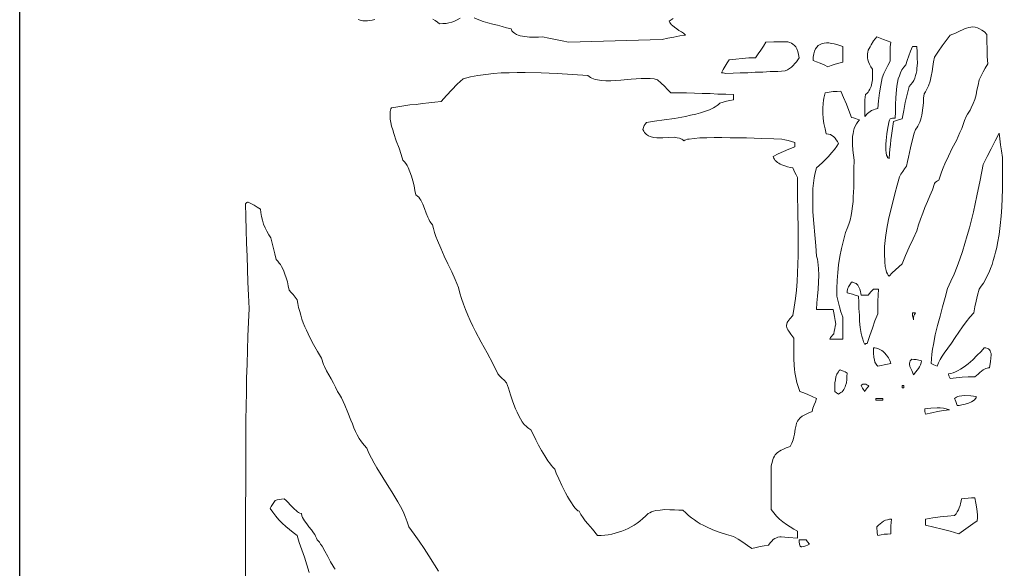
# Model space of a CAD drawing. Header units: inches. Extents: x -0.43 to 6, y 6.58 to 15.12.
# Tile 2 of 13: x -0.43 to 1.58, y 8.45 to 9.57. Entities that reach past the tile are written whole.
import ezdxf

# ---------------------------------------------------------------- set-up
doc = ezdxf.new("R2010")
doc.units = ezdxf.units.IN
doc.header["$MEASUREMENT"] = 0

# ---------------------------------------------------------------- blocks, each defined once
blk = doc.blocks.new('WMF0')
at = {"color": 7, "lineweight": 0}
for points in [[(0.6598, -5.045), (0.6466, -5.0423), (0.6329, -5.0395), (0.6196, -5.0368), (0.6064, -5.034), (0.5986, -5.0345), (0.5894, -5.0345), (0.5798, -5.0345), (0.5703, -5.0336), (0.5657, -5.0327), (0.5611, -5.0318), (0.557, -5.0304), (0.5533, -5.029), (0.5497, -5.0267), (0.5469, -5.0244), (0.5442, -5.0217), (0.5424, -5.018), (0.5332, -5.0153), (0.5241, -5.0126), (0.5145, -5.0103), (0.5049, -5.008), (0.4953, -5.0053), (0.4857, -5.0025), (0.4766, -4.9993), (0.4674, -4.9952)], [(0.4387, -4.9957), (0.4327, -4.9993), (0.4272, -5.0021), (0.4217, -5.0043), (0.4158, -5.0057), (0.4099, -5.0066), (0.4035, -5.0071), (0.3962, -5.0075), (0.3925, -5.0039), (0.3879, -5.0007), (0.3829, -4.9979)], [(0.2646, -4.9984), (0.2595, -4.9998), (0.2545, -5.0007), (0.2495, -5.0011), (0.2445, -5.0011), (0.2399, -5.0011), (0.2349, -5.0002), (0.2303, -4.9989)], [(0.8727, -4.9966), (0.8686, -4.9993), (0.8645, -5.0021), (0.8659, -5.0048), (0.8677, -5.0071), (0.8695, -5.0094), (0.8714, -5.0112), (0.8755, -5.0144), (0.8801, -5.0176), (0.8846, -5.0208), (0.8897, -5.0235), (0.8942, -5.0267), (0.8983, -5.0304), (0.8865, -5.0322), (0.8741, -5.0345), (0.8622, -5.0368), (0.8504, -5.0395), (0.8261, -5.04), (0.8024, -5.0409), (0.7782, -5.0414), (0.7544, -5.0423), (0.7306, -5.0427), (0.7069, -5.0436), (0.6831, -5.0441), (0.6598, -5.045), (0.6598, -5.045)], [(1.3132, -5.522), (1.3114, -5.5198), (1.3096, -5.517), (1.3082, -5.5138), (1.3073, -5.5102), (1.3055, -5.5019), (1.3045, -5.4928), (1.3041, -5.4754), (1.3041, -5.4613), (1.3059, -5.443), (1.3087, -5.4247), (1.3119, -5.4064), (1.316, -5.3891), (1.3205, -5.3713), (1.3251, -5.3539), (1.3297, -5.3365), (1.3342, -5.3192), (1.3374, -5.3137), (1.3411, -5.3082), (1.3448, -5.3032), (1.3489, -5.2977), (1.3507, -5.2881), (1.3525, -5.279), (1.3548, -5.2698), (1.3571, -5.2602), (1.3589, -5.2511), (1.3617, -5.2415), (1.3639, -5.2323), (1.3667, -5.2228), (1.3694, -5.2196), (1.3717, -5.2159), (1.374, -5.2122), (1.3758, -5.2081), (1.3772, -5.2036), (1.3786, -5.199), (1.3799, -5.194), (1.3809, -5.1889), (1.3822, -5.1789), (1.3831, -5.1688), (1.3836, -5.1588), (1.3845, -5.1501), (1.3873, -5.146), (1.3895, -5.1419), (1.3918, -5.1378), (1.3936, -5.1337), (1.3968, -5.1241), (1.3991, -5.1145), (1.401, -5.1044), (1.4023, -5.0944), (1.4037, -5.0848), (1.4055, -5.0752), (1.4138, -5.0633), (1.4215, -5.0523), (1.4297, -5.0414), (1.4375, -5.0304), (1.4485, -5.0263), (1.4581, -5.0217), (1.4626, -5.0199), (1.4672, -5.018), (1.4713, -5.0162), (1.4759, -5.0148), (1.48, -5.0144), (1.4841, -5.0139), (1.4887, -5.0144), (1.4933, -5.0158), (1.4974, -5.0176), (1.5024, -5.0203), (1.5074, -5.024), (1.5125, -5.029), (1.5125, -5.0436), (1.5129, -5.0583), (1.5134, -5.0738), (1.5143, -5.0893), (1.5093, -5.0976), (1.5047, -5.1053), (1.5006, -5.1135), (1.4965, -5.1213), (1.4946, -5.1323), (1.4923, -5.1428), (1.4905, -5.1524), (1.4878, -5.1615), (1.4846, -5.1702), (1.4805, -5.1789), (1.4782, -5.1835), (1.4759, -5.1876), (1.4732, -5.1917), (1.47, -5.1963), (1.4672, -5.2045), (1.4645, -5.2127), (1.4613, -5.2209), (1.4576, -5.2292), (1.4503, -5.2451), (1.4421, -5.2611), (1.4343, -5.2771), (1.4265, -5.2931), (1.4233, -5.3013), (1.4202, -5.3096), (1.417, -5.3178), (1.4147, -5.326), (1.4119, -5.3274), (1.4096, -5.3292), (1.4074, -5.331), (1.4055, -5.3333), (1.4014, -5.3457), (1.3964, -5.358), (1.3914, -5.3699), (1.3863, -5.3818), (1.3818, -5.3936), (1.3772, -5.4055), (1.3731, -5.4174), (1.3699, -5.4293), (1.3621, -5.4457), (1.3544, -5.4626), (1.3466, -5.4796), (1.3397, -5.4969), (1.3333, -5.5029), (1.3265, -5.5088), (1.3196, -5.5152), (1.3132, -5.522), (1.3132, -5.522)], [(1.2634, -5.1963), (1.2634, -5.1844), (1.2634, -5.1734), (1.2639, -5.1624), (1.2652, -5.1515), (1.268, -5.1492), (1.2703, -5.1469), (1.2721, -5.1442), (1.2739, -5.141), (1.2753, -5.1382), (1.2767, -5.135), (1.2776, -5.1318), (1.278, -5.1286), (1.279, -5.1218), (1.2794, -5.1145), (1.2794, -5.1076), (1.2794, -5.0998), (1.2758, -5.0948), (1.2735, -5.0898), (1.2712, -5.0852), (1.2698, -5.0811), (1.2689, -5.077), (1.2689, -5.0729), (1.2689, -5.0688), (1.2698, -5.0651), (1.2707, -5.0615), (1.2726, -5.0578), (1.2744, -5.0541), (1.2767, -5.05), (1.2817, -5.0423), (1.2881, -5.034), (1.295, -5.0368), (1.3018, -5.0395), (1.3091, -5.0423), (1.3169, -5.045), (1.3155, -5.0541), (1.3151, -5.0637), (1.3151, -5.0738), (1.3151, -5.0838), (1.3109, -5.0921), (1.3068, -5.1003), (1.3027, -5.109), (1.2991, -5.1177), (1.2963, -5.1327), (1.2936, -5.1483), (1.2918, -5.1643), (1.2899, -5.1803), (1.2849, -5.1816), (1.2812, -5.183), (1.2776, -5.1844), (1.2744, -5.1862), (1.2694, -5.1903), (1.2634, -5.1963), (1.2634, -5.1963)], [(0.9801, -5.109), (0.9774, -5.1081), (0.9751, -5.1076), (0.9728, -5.1071), (0.9714, -5.1071), (0.9751, -5.1003), (0.9792, -5.0939), (0.9833, -5.087), (0.9874, -5.0806), (1.0007, -5.0793), (1.0139, -5.0779), (1.0272, -5.077), (1.0409, -5.077), (1.0459, -5.0688), (1.0514, -5.061), (1.0569, -5.0528), (1.0619, -5.045), (1.0779, -5.0445), (1.0912, -5.0441), (1.0966, -5.0441), (1.1021, -5.0441), (1.1067, -5.0445), (1.1108, -5.0455), (1.114, -5.0468), (1.1172, -5.0487), (1.1204, -5.0514), (1.1227, -5.0546), (1.125, -5.0587), (1.1268, -5.0637), (1.1282, -5.0697), (1.1295, -5.077), (1.1268, -5.0811), (1.1241, -5.0848), (1.1209, -5.0884), (1.1177, -5.0921), (1.114, -5.0957), (1.1099, -5.0985), (1.1058, -5.1012), (1.1012, -5.1035), (1.0861, -5.1044), (1.0706, -5.1049), (1.0555, -5.1058), (1.04, -5.1062), (1.0249, -5.1071), (1.0098, -5.1076), (0.9952, -5.1081), (0.9801, -5.109), (0.9801, -5.109)], [(1.1885, -5.0948), (1.1807, -5.0912), (1.1725, -5.088), (1.1652, -5.0848), (1.1583, -5.082), (1.1583, -5.0752), (1.1597, -5.0688), (1.1611, -5.0633), (1.1634, -5.0587), (1.1656, -5.0551), (1.1688, -5.0519), (1.1725, -5.0496), (1.1766, -5.0477), (1.1807, -5.0468), (1.1857, -5.0464), (1.1903, -5.0464), (1.1958, -5.0473), (1.2013, -5.0482), (1.2068, -5.0496), (1.2127, -5.0514), (1.2186, -5.0537), (1.2186, -5.0619), (1.2186, -5.0697), (1.2186, -5.0779), (1.2186, -5.0857), (1.2109, -5.0875), (1.2031, -5.0898), (1.1953, -5.0921), (1.1885, -5.0948), (1.1885, -5.0948)], [(1.3132, -5.2817), (1.3119, -5.2812), (1.3109, -5.2808), (1.31, -5.2799), (1.3096, -5.2785), (1.3082, -5.2753), (1.3073, -5.2707), (1.3068, -5.2652), (1.3068, -5.2593), (1.3068, -5.2525), (1.3073, -5.2456), (1.3087, -5.2314), (1.3105, -5.2186), (1.3119, -5.2127), (1.3128, -5.2081), (1.3137, -5.204), (1.3151, -5.2013), (1.3173, -5.2004), (1.3201, -5.1999), (1.3228, -5.1999), (1.3256, -5.1999), (1.326, -5.1867), (1.3265, -5.1725), (1.3269, -5.1574), (1.3283, -5.1419), (1.3292, -5.1346), (1.3306, -5.1273), (1.332, -5.1199), (1.3342, -5.1135), (1.3365, -5.1071), (1.3393, -5.1012), (1.3429, -5.0957), (1.347, -5.0912), (1.3498, -5.082), (1.3534, -5.0724), (1.3571, -5.0633), (1.3612, -5.0537), (1.3649, -5.0537), (1.3699, -5.0537), (1.3703, -5.0651), (1.3703, -5.0765), (1.3708, -5.0875), (1.3699, -5.098), (1.3694, -5.103), (1.3685, -5.1085), (1.3671, -5.1131), (1.3658, -5.1181), (1.3635, -5.1227), (1.3607, -5.1273), (1.3576, -5.1314), (1.3539, -5.1355), (1.3502, -5.1515), (1.3461, -5.1679), (1.3429, -5.1844), (1.3397, -5.2013), (1.3347, -5.2026), (1.3301, -5.204), (1.326, -5.2054), (1.3219, -5.2068), (1.3205, -5.2164), (1.3192, -5.2255), (1.3183, -5.2351), (1.3169, -5.2442), (1.316, -5.2534), (1.3146, -5.263), (1.3137, -5.2721), (1.3132, -5.2817), (1.3132, -5.2817)], [(1.0336, -6.0772), (1.0244, -6.0708), (1.0149, -6.064), (1.0057, -6.058), (0.9961, -6.0525), (0.9815, -6.0484), (0.9669, -6.0439), (0.9536, -6.0388), (0.9408, -6.0329), (0.9344, -6.0297), (0.928, -6.0265), (0.9221, -6.0228), (0.9162, -6.0187), (0.9102, -6.0142), (0.9043, -6.0096), (0.8988, -6.0046), (0.8928, -5.9991), (0.8846, -5.9986), (0.8755, -5.9982), (0.8659, -5.9982), (0.8558, -5.9977), (0.8467, -5.9986), (0.8376, -5.9995), (0.833, -6.0009), (0.8289, -6.0023), (0.8252, -6.0041), (0.8216, -6.0059), (0.8165, -6.0114), (0.8111, -6.016), (0.8051, -6.021), (0.7992, -6.0251), (0.7932, -6.0292), (0.7873, -6.0329), (0.7814, -6.0361), (0.775, -6.0388), (0.7681, -6.0416), (0.7617, -6.0439), (0.7549, -6.0461), (0.748, -6.0475), (0.7407, -6.0489), (0.7334, -6.0498), (0.7261, -6.0503), (0.7183, -6.0507), (0.7087, -6.0379), (0.6987, -6.0265), (0.6936, -6.0206), (0.6891, -6.0142), (0.6849, -6.0078), (0.6813, -6.0009), (0.6799, -6.0005), (0.6785, -6), (0.6772, -5.9991), (0.6758, -5.9977), (0.6721, -5.9941), (0.669, -5.9895), (0.6653, -5.984), (0.6612, -5.9776), (0.6575, -5.9708), (0.6534, -5.9634), (0.6461, -5.9488), (0.6397, -5.9347), (0.6342, -5.9232), (0.6315, -5.9155), (0.6278, -5.9114), (0.6242, -5.9072), (0.6205, -5.9027), (0.6173, -5.8981), (0.6109, -5.888), (0.6045, -5.8771), (0.5986, -5.8666), (0.5931, -5.8556), (0.5881, -5.8451), (0.583, -5.835), (0.5808, -5.8341), (0.5785, -5.8323), (0.5762, -5.8305), (0.5739, -5.8286), (0.5693, -5.8241), (0.5652, -5.8186), (0.5616, -5.8127), (0.5579, -5.8063), (0.5547, -5.7994), (0.5515, -5.7925), (0.546, -5.7779), (0.541, -5.7638), (0.5369, -5.7505), (0.5332, -5.7391), (0.5282, -5.7341), (0.5236, -5.7295), (0.5195, -5.7254), (0.5154, -5.7213), (0.5049, -5.6998), (0.4935, -5.6783), (0.4816, -5.6564), (0.4702, -5.6345), (0.4647, -5.6235), (0.4592, -5.6125), (0.4542, -5.6011), (0.4496, -5.5901), (0.4451, -5.5792), (0.4414, -5.5677), (0.4382, -5.5563), (0.4355, -5.5449), (0.4286, -5.5289), (0.4213, -5.5129), (0.4135, -5.4969), (0.4062, -5.4809), (0.3989, -5.4649), (0.3925, -5.4489), (0.3893, -5.4407), (0.3866, -5.4329), (0.3843, -5.4247), (0.382, -5.417), (0.3793, -5.4138), (0.3765, -5.4101), (0.3747, -5.406), (0.3724, -5.4019), (0.3692, -5.3932), (0.366, -5.3841), (0.3623, -5.3754), (0.3587, -5.3671), (0.3564, -5.3639), (0.3541, -5.3607), (0.3514, -5.3585), (0.3482, -5.3562), (0.3464, -5.347), (0.3445, -5.3374), (0.3422, -5.3274), (0.3395, -5.3183), (0.3363, -5.3091), (0.3326, -5.3004), (0.3304, -5.2963), (0.3276, -5.2922), (0.3249, -5.2886), (0.3217, -5.2854), (0.3185, -5.2739), (0.3139, -5.2607), (0.3084, -5.2461), (0.3034, -5.231), (0.3011, -5.2237), (0.2988, -5.2159), (0.297, -5.2086), (0.2961, -5.2017), (0.2956, -5.1953), (0.2956, -5.1889), (0.2961, -5.1862), (0.2966, -5.1835), (0.2975, -5.1807), (0.2984, -5.1784), (0.3112, -5.1766), (0.324, -5.1748), (0.3363, -5.1729), (0.3491, -5.1716), (0.3619, -5.1702), (0.3747, -5.1684), (0.387, -5.1675), (0.3998, -5.1661), (0.4108, -5.1538), (0.4213, -5.1419), (0.4327, -5.1305), (0.4446, -5.1195), (0.4597, -5.1158), (0.4748, -5.1131), (0.4907, -5.1108), (0.5063, -5.109), (0.5223, -5.1076), (0.5387, -5.1071), (0.5547, -5.1067), (0.5712, -5.1067), (0.6036, -5.1076), (0.6361, -5.109), (0.6676, -5.1108), (0.6991, -5.1126), (0.7014, -5.1149), (0.7041, -5.1167), (0.7073, -5.1181), (0.7105, -5.1195), (0.7142, -5.1209), (0.7183, -5.1218), (0.7224, -5.1222), (0.7265, -5.1227), (0.7357, -5.1236), (0.7457, -5.1236), (0.7558, -5.1231), (0.7663, -5.1222), (0.7873, -5.1204), (0.8074, -5.119), (0.817, -5.1186), (0.8261, -5.119), (0.8344, -5.1199), (0.8412, -5.1213), (0.8481, -5.1282), (0.8549, -5.1346), (0.8613, -5.1414), (0.8682, -5.1483), (0.8842, -5.1483), (0.9002, -5.1483), (0.9162, -5.1487), (0.9321, -5.1492), (0.9481, -5.1496), (0.9641, -5.1506), (0.9801, -5.151), (0.9961, -5.1515), (0.9961, -5.157), (0.9961, -5.1624), (0.9883, -5.1638), (0.9815, -5.1652), (0.9746, -5.167), (0.9678, -5.1693), (0.965, -5.172), (0.9623, -5.1743), (0.9586, -5.1766), (0.9554, -5.1784), (0.9472, -5.1825), (0.9385, -5.1857), (0.9289, -5.1889), (0.9189, -5.1917), (0.9084, -5.194), (0.8979, -5.1963), (0.8755, -5.2004), (0.8545, -5.2031), (0.8348, -5.2058), (0.8184, -5.2086), (0.8156, -5.2118), (0.8138, -5.215), (0.8124, -5.2191), (0.8111, -5.2228), (0.8129, -5.226), (0.8143, -5.2287), (0.8165, -5.231), (0.8184, -5.2328), (0.8207, -5.2346), (0.8229, -5.236), (0.8257, -5.2369), (0.828, -5.2378), (0.8334, -5.2392), (0.8394, -5.2401), (0.8453, -5.2401), (0.8517, -5.2397), (0.8641, -5.2392), (0.8755, -5.2387), (0.881, -5.2397), (0.886, -5.2406), (0.8887, -5.2419), (0.8906, -5.2429), (0.8928, -5.2442), (0.8947, -5.2461), (0.8965, -5.2447), (0.8988, -5.2438), (0.902, -5.2429), (0.9056, -5.2424), (0.9157, -5.241), (0.9276, -5.2401), (0.9413, -5.2397), (0.9564, -5.2392), (0.9724, -5.2392), (0.9893, -5.2397), (1.0226, -5.2401), (1.0537, -5.241), (1.0784, -5.2419), (1.0944, -5.2424), (1.1008, -5.2438), (1.1076, -5.2451), (1.114, -5.2474), (1.1209, -5.2497), (1.1209, -5.2534), (1.1209, -5.2584), (1.109, -5.263), (1.098, -5.2675), (1.087, -5.2726), (1.0765, -5.278), (1.0774, -5.2808), (1.0793, -5.2835), (1.0811, -5.2858), (1.0834, -5.2881), (1.0857, -5.2904), (1.0884, -5.2918), (1.0912, -5.2936), (1.0944, -5.2949), (1.1003, -5.2972), (1.1062, -5.2991), (1.1122, -5.3004), (1.1172, -5.3013), (1.119, -5.3055), (1.1209, -5.3105), (1.1236, -5.3155), (1.1263, -5.321), (1.1263, -5.3557), (1.1273, -5.3909), (1.1277, -5.4265), (1.1277, -5.4622), (1.1277, -5.48), (1.1273, -5.4974), (1.1263, -5.5152), (1.1254, -5.533), (1.1241, -5.5504), (1.1222, -5.5677), (1.1199, -5.5851), (1.1172, -5.602), (1.1108, -5.6089), (1.1067, -5.6143), (1.1053, -5.6166), (1.1044, -5.6194), (1.104, -5.6217), (1.104, -5.6239), (1.1044, -5.6262), (1.1053, -5.6285), (1.1067, -5.6313), (1.1085, -5.634), (1.1131, -5.6404), (1.119, -5.6482), (1.119, -5.6614), (1.119, -5.6751), (1.119, -5.6897), (1.1199, -5.7039), (1.1204, -5.7112), (1.1213, -5.7181), (1.1222, -5.7249), (1.1236, -5.7318), (1.125, -5.7386), (1.1268, -5.745), (1.1291, -5.751), (1.1314, -5.7569), (1.1396, -5.7597), (1.1478, -5.7633), (1.1565, -5.767), (1.1652, -5.7711), (1.1629, -5.7779), (1.1602, -5.7843), (1.1579, -5.7912), (1.1565, -5.798), (1.1483, -5.8012), (1.1414, -5.8044), (1.1359, -5.8076), (1.1318, -5.8108), (1.1286, -5.8145), (1.1263, -5.8177), (1.1245, -5.8213), (1.1236, -5.8254), (1.1218, -5.8341), (1.1204, -5.8437), (1.119, -5.8497), (1.1177, -5.8556), (1.1149, -5.862), (1.1117, -5.8689), (1.1035, -5.8721), (1.0962, -5.8753), (1.093, -5.8766), (1.0898, -5.8785), (1.0875, -5.8803), (1.0852, -5.8821), (1.0829, -5.8839), (1.0811, -5.8862), (1.0793, -5.889), (1.0774, -5.8922), (1.0761, -5.8954), (1.0752, -5.899), (1.0738, -5.9036), (1.0729, -5.9082), (1.0729, -5.9191), (1.0729, -5.9301), (1.0729, -5.9411), (1.0729, -5.952), (1.0729, -5.9634), (1.0729, -5.9744), (1.0729, -5.9858), (1.0729, -5.9973), (1.0779, -6.0041), (1.0838, -6.011), (1.0898, -6.0169), (1.0966, -6.0228), (1.104, -6.0283), (1.1113, -6.0329), (1.1186, -6.0375), (1.1263, -6.0416), (1.1263, -6.0448), (1.1263, -6.048), (1.1263, -6.0521), (1.1263, -6.0557), (1.1081, -6.0544), (1.0934, -6.053), (1.0902, -6.0535), (1.0866, -6.0539), (1.0834, -6.0553), (1.0802, -6.0567), (1.077, -6.0589), (1.0738, -6.0621), (1.0706, -6.0658), (1.0674, -6.0704), (1.0583, -6.0717), (1.05, -6.0731), (1.0418, -6.0749), (1.0336, -6.0772), (1.0336, -6.0772)], [(1.1921, -5.65), (1.1935, -5.6472), (1.1958, -5.645), (1.1981, -5.6422), (1.2008, -5.6395), (1.2013, -5.634), (1.2022, -5.629), (1.2031, -5.6239), (1.2045, -5.6198), (1.2031, -5.6121), (1.2017, -5.6038), (1.2004, -5.5965), (1.199, -5.5897), (1.1903, -5.5897), (1.1816, -5.5897), (1.1734, -5.5897), (1.1652, -5.5897), (1.1661, -5.5764), (1.1675, -5.5627), (1.1684, -5.5485), (1.1693, -5.5339), (1.1698, -5.5198), (1.1693, -5.5061), (1.1688, -5.4992), (1.1679, -5.4928), (1.167, -5.4869), (1.1652, -5.4809), (1.1638, -5.4599), (1.1615, -5.4375), (1.1597, -5.4142), (1.1579, -5.3904), (1.1574, -5.3786), (1.1574, -5.3667), (1.1574, -5.3548), (1.1579, -5.3434), (1.1592, -5.3324), (1.1606, -5.3215), (1.1624, -5.3109), (1.1652, -5.3013), (1.1766, -5.2908), (1.1894, -5.2776), (1.1958, -5.2707), (1.2017, -5.2634), (1.2063, -5.257), (1.21, -5.2515), (1.2077, -5.2474), (1.2054, -5.2438), (1.2031, -5.2406), (1.1999, -5.2374), (1.1967, -5.2351), (1.1935, -5.2333), (1.1894, -5.2323), (1.1848, -5.2319), (1.1825, -5.2214), (1.1803, -5.2109), (1.1789, -5.2004), (1.178, -5.1899), (1.178, -5.1798), (1.1789, -5.1693), (1.1793, -5.1638), (1.1803, -5.1588), (1.1816, -5.1533), (1.183, -5.1483), (1.1912, -5.1469), (1.199, -5.1455), (1.2072, -5.1451), (1.215, -5.1446), (1.2205, -5.1579), (1.226, -5.1711), (1.2314, -5.1844), (1.2365, -5.1981), (1.2406, -5.1994), (1.2447, -5.2008), (1.2483, -5.2017), (1.2525, -5.2031), (1.2493, -5.2072), (1.2465, -5.2113), (1.2442, -5.2159), (1.2419, -5.2209), (1.2406, -5.226), (1.2397, -5.2314), (1.2387, -5.2365), (1.2387, -5.2424), (1.2387, -5.2534), (1.2392, -5.2648), (1.2406, -5.2753), (1.2419, -5.2854), (1.2415, -5.3032), (1.2415, -5.3219), (1.241, -5.3411), (1.2401, -5.3603), (1.2397, -5.3699), (1.2387, -5.3795), (1.2374, -5.3891), (1.2355, -5.3982), (1.2337, -5.4074), (1.231, -5.416), (1.2278, -5.4247), (1.2241, -5.4329), (1.22, -5.4489), (1.2164, -5.4654), (1.2127, -5.4818), (1.21, -5.4987), (1.2086, -5.5147), (1.2072, -5.5307), (1.2068, -5.5467), (1.2063, -5.5627), (1.209, -5.5737), (1.2118, -5.5842), (1.215, -5.5947), (1.2186, -5.6057), (1.2186, -5.6162), (1.2186, -5.6271), (1.2186, -5.6386), (1.2186, -5.65), (1.2122, -5.65), (1.2054, -5.65), (1.1985, -5.65), (1.1921, -5.65), (1.1921, -5.65)], [(1.411, -5.7053), (1.4042, -5.7025), (1.3987, -5.6998), (1.3996, -5.6902), (1.4005, -5.6806), (1.4019, -5.671), (1.4037, -5.6614), (1.4074, -5.6418), (1.4119, -5.6226), (1.417, -5.6034), (1.4224, -5.5846), (1.4275, -5.5655), (1.4325, -5.5467), (1.4393, -5.5321), (1.4457, -5.5175), (1.4517, -5.5024), (1.4572, -5.4869), (1.4626, -5.4713), (1.4677, -5.4553), (1.4722, -5.4393), (1.4768, -5.4233), (1.485, -5.3904), (1.4923, -5.358), (1.4992, -5.326), (1.5051, -5.294), (1.5134, -5.278), (1.5216, -5.262), (1.5294, -5.2461), (1.5376, -5.2301), (1.539, -5.2419), (1.5403, -5.2543), (1.5422, -5.2666), (1.5444, -5.2799), (1.5444, -5.3105), (1.5444, -5.3448), (1.544, -5.363), (1.5431, -5.3813), (1.5417, -5.3996), (1.5399, -5.4183), (1.5376, -5.4366), (1.5344, -5.4549), (1.5326, -5.4636), (1.5303, -5.4727), (1.5284, -5.4814), (1.5257, -5.4896), (1.523, -5.4978), (1.5202, -5.5061), (1.517, -5.5138), (1.5134, -5.5211), (1.5097, -5.5284), (1.5056, -5.5358), (1.501, -5.5422), (1.4965, -5.5485), (1.4937, -5.5604), (1.491, -5.5728), (1.4882, -5.5846), (1.4859, -5.5965), (1.4777, -5.6052), (1.4704, -5.6148), (1.4631, -5.6253), (1.4553, -5.6363), (1.448, -5.6472), (1.4407, -5.6582), (1.4329, -5.6687), (1.4252, -5.6788), (1.4211, -5.6852), (1.4174, -5.692), (1.4142, -5.6984), (1.411, -5.7053), (1.411, -5.7053)], [(0.0009, -6.1398), (0.0009, -6.1069), (0.0009, -6.0745), (0.0009, -6.0416), (0.0009, -6.0137), (0.0009, -5.9858), (0.0014, -5.958), (0.0014, -5.9296), (0.0014, -5.9013), (0.0014, -5.8725), (0.0018, -5.8442), (0.0018, -5.8154), (0.0023, -5.7866), (0.0027, -5.7583), (0.0032, -5.7295), (0.0041, -5.7012), (0.005, -5.6724), (0.0059, -5.644), (0.0069, -5.6157), (0.0082, -5.5878), (0.0069, -5.5609), (0.0059, -5.5344), (0.005, -5.5079), (0.0041, -5.4809), (0.0032, -5.4544), (0.0023, -5.4275), (0.0018, -5.401), (0.0009, -5.374), (0.0023, -5.3731), (0.0037, -5.3717), (0.005, -5.3708), (0.0064, -5.3708), (0.0119, -5.3735), (0.0183, -5.3772), (0.0247, -5.3809), (0.0315, -5.385), (0.0324, -5.3923), (0.0338, -5.4), (0.0356, -5.4078), (0.0379, -5.4156), (0.0411, -5.4233), (0.0443, -5.4302), (0.0484, -5.4375), (0.0525, -5.4435), (0.0553, -5.4544), (0.058, -5.4654), (0.0608, -5.4764), (0.0635, -5.4882), (0.0667, -5.4914), (0.0695, -5.4951), (0.0722, -5.4983), (0.0745, -5.5019), (0.0781, -5.5097), (0.0813, -5.5175), (0.0841, -5.5252), (0.0864, -5.5335), (0.0882, -5.5417), (0.09, -5.5504), (0.0941, -5.5549), (0.0982, -5.5595), (0.1024, -5.5645), (0.106, -5.57), (0.1078, -5.5778), (0.1092, -5.586), (0.1115, -5.5938), (0.1138, -5.6016), (0.1161, -5.6093), (0.1188, -5.6171), (0.122, -5.6249), (0.1252, -5.6322), (0.1321, -5.6472), (0.1394, -5.6614), (0.1476, -5.6756), (0.1558, -5.6893), (0.1572, -5.6934), (0.1586, -5.698), (0.1599, -5.7021), (0.1622, -5.7062), (0.1663, -5.7149), (0.1709, -5.7231), (0.1755, -5.7313), (0.18, -5.74), (0.1841, -5.7482), (0.1883, -5.7569), (0.1924, -5.7633), (0.1965, -5.7702), (0.2001, -5.7775), (0.2033, -5.7848), (0.2097, -5.7999), (0.2157, -5.8154), (0.2189, -5.8232), (0.2221, -5.8309), (0.2253, -5.8382), (0.2289, -5.8456), (0.233, -5.8529), (0.2376, -5.8597), (0.2431, -5.8666), (0.2486, -5.8725), (0.2527, -5.883), (0.2577, -5.8931), (0.2632, -5.9031), (0.2687, -5.9127), (0.2806, -5.9324), (0.2934, -5.952), (0.2993, -5.9616), (0.3057, -5.9717), (0.3112, -5.9817), (0.3171, -5.9913), (0.3221, -6.0018), (0.3267, -6.0119), (0.3308, -6.0224), (0.334, -6.0329), (0.3445, -6.0475), (0.355, -6.0621), (0.3651, -6.0772), (0.3747, -6.0923), (0.3943, -6.1234)], [(0.1837, -6.1193), (0.1814, -6.1165), (0.1796, -6.1133), (0.1745, -6.1042), (0.1686, -6.0932), (0.1627, -6.0822), (0.1572, -6.0722), (0.154, -6.0681), (0.1517, -6.0644), (0.1494, -6.0612), (0.1471, -6.0594), (0.1458, -6.0557), (0.1439, -6.0521), (0.1421, -6.0484), (0.1398, -6.0452), (0.1353, -6.0388), (0.1302, -6.0329), (0.1257, -6.027), (0.1211, -6.0206), (0.1193, -6.0174), (0.1174, -6.0137), (0.1161, -6.0101), (0.1151, -6.0059), (0.1119, -6.005), (0.1092, -6.0037), (0.1069, -6.0023), (0.1046, -6.0005), (0.1001, -5.9963), (0.096, -5.9922), (0.0918, -5.9881), (0.0882, -5.9835), (0.0841, -5.9794), (0.0795, -5.9758), (0.0745, -5.9762), (0.0699, -5.9772), (0.0658, -5.9781), (0.0617, -5.9794), (0.0589, -5.9835), (0.0562, -5.9872), (0.0535, -5.9913), (0.0512, -5.9954), (0.0567, -6.0032), (0.0626, -6.011), (0.069, -6.0183), (0.0759, -6.0251), (0.0832, -6.032), (0.0905, -6.0384), (0.0982, -6.0443), (0.106, -6.0507), (0.1106, -6.0649), (0.1156, -6.08), (0.1211, -6.095), (0.1261, -6.1106), (0.1307, -6.1261)], [(1.2634, -5.661), (1.2611, -5.6555), (1.2593, -5.6504), (1.2575, -5.6445), (1.2561, -5.6386), (1.2543, -5.6267), (1.2529, -5.6139), (1.2525, -5.6011), (1.2515, -5.5878), (1.2515, -5.575), (1.2506, -5.5627), (1.2442, -5.5604), (1.2387, -5.5586), (1.2328, -5.5572), (1.2278, -5.5559), (1.2278, -5.5522), (1.2282, -5.549), (1.2292, -5.5463), (1.2301, -5.5435), (1.2328, -5.5394), (1.2365, -5.5344), (1.2392, -5.5344), (1.2419, -5.5353), (1.2442, -5.5362), (1.2461, -5.5371), (1.2479, -5.539), (1.2493, -5.5403), (1.2506, -5.5426), (1.2515, -5.5444), (1.2534, -5.5485), (1.2547, -5.5531), (1.2557, -5.5572), (1.2561, -5.5609), (1.2593, -5.5609), (1.2625, -5.5609), (1.2666, -5.5609), (1.2703, -5.5609), (1.2758, -5.554), (1.2812, -5.5485), (1.2863, -5.5485), (1.2918, -5.5485), (1.2908, -5.5609), (1.2904, -5.5728), (1.2899, -5.5856), (1.2899, -5.5984), (1.2844, -5.613), (1.2794, -5.6281), (1.2739, -5.6431), (1.2684, -5.6591), (1.2671, -5.6591), (1.2657, -5.6591), (1.2648, -5.6596), (1.2634, -5.661), (1.2634, -5.661)], [(1.363, -5.6111), (1.3621, -5.607), (1.3612, -5.6029), (1.3612, -5.5997), (1.3612, -5.5965), (1.3639, -5.5965), (1.3667, -5.5965), (1.3653, -5.5997), (1.3639, -5.6029), (1.363, -5.607), (1.363, -5.6111), (1.363, -5.6111)], [(1.2899, -5.7053), (1.2881, -5.7034), (1.2867, -5.7012), (1.2854, -5.6989), (1.2844, -5.6971), (1.2831, -5.6925), (1.2822, -5.6879), (1.2817, -5.6783), (1.2812, -5.6678), (1.284, -5.6683), (1.2872, -5.6687), (1.2899, -5.6696), (1.2927, -5.6705), (1.2959, -5.6719), (1.2986, -5.6737), (1.3009, -5.6756), (1.3036, -5.6779), (1.3082, -5.6829), (1.3119, -5.6884), (1.3132, -5.6911), (1.3146, -5.6939), (1.316, -5.6971), (1.3169, -5.6998), (1.31, -5.7012), (1.3032, -5.7025), (1.2968, -5.7039), (1.2899, -5.7053), (1.2899, -5.7053)], [(1.4375, -5.7304), (1.4352, -5.7249), (1.4343, -5.7213), (1.4389, -5.7204), (1.4439, -5.719), (1.4489, -5.7167), (1.454, -5.7144), (1.459, -5.7112), (1.464, -5.708), (1.469, -5.7044), (1.4741, -5.7007), (1.4837, -5.6925), (1.4923, -5.6838), (1.5006, -5.6756), (1.507, -5.6678), (1.5106, -5.6683), (1.5138, -5.6692), (1.5161, -5.6701), (1.5179, -5.6719), (1.5193, -5.6742), (1.5202, -5.6765), (1.5211, -5.6792), (1.5211, -5.6824), (1.5198, -5.6957), (1.5179, -5.7089), (1.5152, -5.7089), (1.5129, -5.7094), (1.5106, -5.7098), (1.5088, -5.7108), (1.5047, -5.713), (1.5015, -5.7158), (1.4983, -5.7185), (1.4946, -5.7217), (1.4914, -5.7245), (1.4878, -5.7268), (1.4745, -5.7268), (1.4622, -5.7277), (1.4499, -5.729), (1.4375, -5.7304), (1.4375, -5.7304)], [(1.363, -5.7231), (1.3594, -5.7144), (1.3557, -5.7062), (1.3553, -5.7044), (1.3548, -5.7025), (1.3548, -5.7007), (1.3548, -5.6989), (1.3553, -5.6971), (1.3562, -5.6948), (1.3576, -5.6929), (1.3594, -5.6911), (1.3635, -5.6916), (1.3685, -5.692), (1.3735, -5.6934), (1.379, -5.6948), (1.3786, -5.6984), (1.3772, -5.7025), (1.3754, -5.7066), (1.3731, -5.7103), (1.3676, -5.7172), (1.363, -5.7231), (1.363, -5.7231)], [(1.21, -5.7624), (1.2058, -5.7597), (1.2026, -5.7569), (1.2022, -5.7514), (1.2022, -5.7455), (1.2026, -5.7395), (1.2036, -5.7331), (1.2049, -5.7272), (1.2068, -5.7217), (1.2081, -5.7194), (1.21, -5.7167), (1.2113, -5.7144), (1.2136, -5.7126), (1.2164, -5.714), (1.22, -5.7153), (1.2237, -5.7172), (1.2278, -5.7194), (1.2273, -5.7263), (1.2273, -5.7327), (1.2264, -5.7391), (1.2246, -5.745), (1.2237, -5.7478), (1.2223, -5.7505), (1.2209, -5.7528), (1.2196, -5.7551), (1.2173, -5.7574), (1.215, -5.7592), (1.2127, -5.7606), (1.21, -5.7624), (1.21, -5.7624)], [(1.2634, -5.7569), (1.2589, -5.7501), (1.2561, -5.7446), (1.2575, -5.7432), (1.2593, -5.7423), (1.2611, -5.7418), (1.2634, -5.7418), (1.2657, -5.7423), (1.268, -5.7432), (1.2703, -5.7446), (1.2721, -5.7464), (1.2694, -5.7487), (1.2671, -5.7514), (1.2648, -5.7542), (1.2634, -5.7569), (1.2634, -5.7569)], [(1.3397, -5.7496), (1.3397, -5.7473), (1.3397, -5.7446), (1.3411, -5.7446), (1.3434, -5.7446), (1.3434, -5.7473), (1.3434, -5.7496), (1.3425, -5.7496), (1.3397, -5.7496), (1.3397, -5.7496)], [(1.2863, -5.7747), (1.2863, -5.7738), (1.2863, -5.7711), (1.2895, -5.7711), (1.2927, -5.7711), (1.2968, -5.7711), (1.3004, -5.7711), (1.3004, -5.7724), (1.3004, -5.7747), (1.2977, -5.7747), (1.294, -5.7747), (1.2904, -5.7747), (1.2863, -5.7747), (1.2863, -5.7747)], [(1.4521, -5.7852), (1.4508, -5.7816), (1.4494, -5.7775), (1.448, -5.7743), (1.4467, -5.7711), (1.4485, -5.7697), (1.4508, -5.7683), (1.453, -5.7674), (1.4558, -5.7665), (1.4613, -5.7656), (1.4677, -5.7651), (1.48, -5.766), (1.491, -5.7674), (1.491, -5.7697), (1.4896, -5.7715), (1.4882, -5.7734), (1.4864, -5.7747), (1.4809, -5.7779), (1.475, -5.7807), (1.4681, -5.7825), (1.4617, -5.7843), (1.4562, -5.7852), (1.4521, -5.7852), (1.4521, -5.7852)], [(1.3877, -5.8031), (1.3868, -5.8003), (1.3863, -5.798), (1.3863, -5.7953), (1.3859, -5.7925), (1.3982, -5.7912), (1.411, -5.7903), (1.4174, -5.7903), (1.4238, -5.7907), (1.4297, -5.7921), (1.4361, -5.7944), (1.4238, -5.7957), (1.4119, -5.798), (1.4, -5.8003), (1.3877, -5.8031), (1.3877, -5.8031)], [(1.4553, -6.0471), (1.438, -6.042), (1.4211, -6.0375), (1.4042, -6.0334), (1.3877, -6.0292), (1.3877, -6.0224), (1.3877, -6.0169), (1.4023, -6.0146), (1.4174, -6.0128), (1.432, -6.011), (1.4467, -6.0096), (1.4499, -6.0064), (1.4521, -6.0023), (1.4544, -5.9982), (1.4562, -5.9941), (1.4581, -5.9895), (1.459, -5.9854), (1.4599, -5.9803), (1.4608, -5.9758), (1.4677, -5.9749), (1.4741, -5.9744), (1.4809, -5.974), (1.4878, -5.974), (1.4901, -5.9849), (1.4923, -5.9963), (1.4928, -6.0023), (1.4933, -6.0082), (1.4933, -6.0142), (1.4928, -6.0206), (1.4837, -6.027), (1.4741, -6.0338), (1.4649, -6.0402), (1.4553, -6.0471), (1.4553, -6.0471)], [(1.2899, -6.0507), (1.289, -6.0457), (1.2886, -6.0411), (1.2881, -6.037), (1.2881, -6.0329), (1.2913, -6.0297), (1.295, -6.0265), (1.2981, -6.0238), (1.3018, -6.0215), (1.3059, -6.0196), (1.3096, -6.0183), (1.3141, -6.0169), (1.3183, -6.0169), (1.3173, -6.0238), (1.3169, -6.0311), (1.3169, -6.0393), (1.3169, -6.0471), (1.31, -6.0475), (1.3032, -6.048), (1.2968, -6.0493), (1.2899, -6.0507), (1.2899, -6.0507)], [(1.135, -6.0736), (1.1341, -6.0736), (1.1332, -6.0731), (1.1327, -6.0727), (1.1318, -6.0722), (1.1309, -6.0704), (1.1305, -6.0681), (1.13, -6.0631), (1.1295, -6.0594), (1.1327, -6.0594), (1.1364, -6.0594), (1.14, -6.0594), (1.1442, -6.0594), (1.1469, -6.0635), (1.151, -6.0685), (1.1469, -6.0699), (1.1432, -6.0713), (1.1391, -6.0727), (1.135, -6.0736), (1.135, -6.0736)]]:
    blk.add_lwpolyline(points, dxfattribs=at)

msp = doc.modelspace()

# ---------------------------------------------------------------- linework, layer by layer
msp.add_lwpolyline([(-0.4313, 15.1238), (5.9952, 15.1238), (5.9952, 6.5772), (-0.4313, 6.5772)], close=True)

# ---------------------------------------------------------------- block references
msp.add_blockref('WMF0', (0.0282, 14.5655))

doc.saveas('drawing.dxf')
